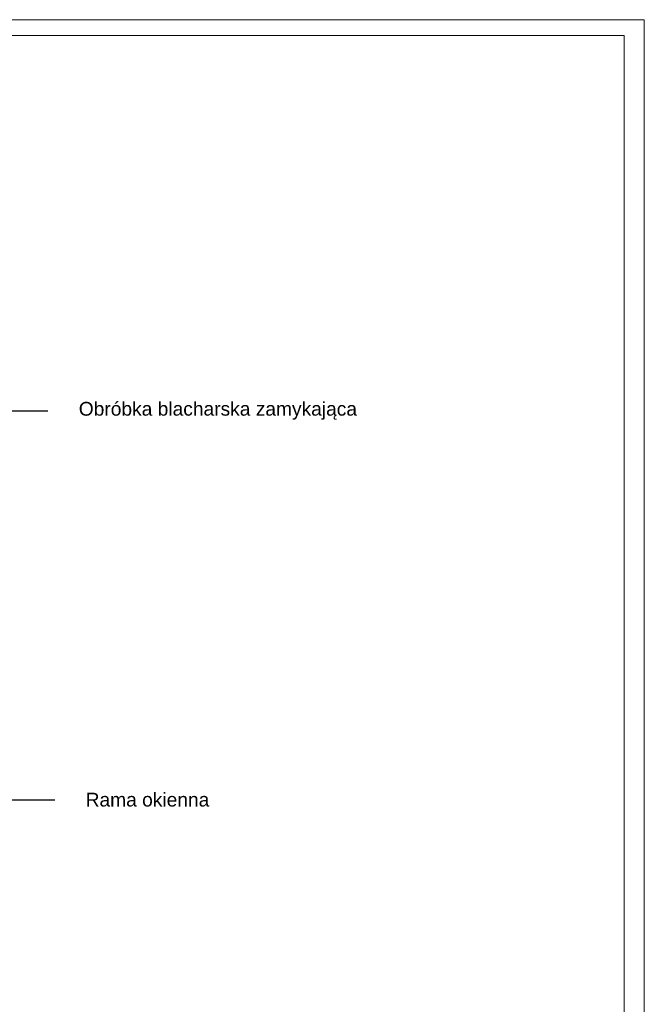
# Model space of a CAD drawing. Extents: x 5465377 to 5465550, y 5925276 to 5925338.
# Tile 151 of 182: x 5465447.34 to 5465449.16, y 5925320.59 to 5925323.46. Entities that reach past the tile are written whole.
import ezdxf

# ---------------------------------------------------------------- set-up
doc = ezdxf.new("R2010")
doc.units = 0
doc.header["$MEASUREMENT"] = 0
for name, color, linetype, lineweight in [('Opisy - Etykiety_Nr_pióra__141_Nr_Pióra__141', 7, 'Continuous', 0), ('Opisy - Etykiety_Nr_pióra__141_Nr_Pióra__7', 7, 'Continuous', 35), ('zzz_elewacje_Nr_pióra__141_Nr_Pióra__141', 7, 'Continuous', 0)]:
    doc.layers.add(name, color=color, linetype=linetype, lineweight=lineweight)
doc.styles.add('GENERATED_STYLE_1', font='arial.ttf')
doc.dimstyles.new('GENERATED_STYLE__15', dxfattribs={"dimtxt": 0.18, "dimasz": 0.025285, "dimexe": 0.18, "dimexo": 0.0625, "dimgap": 0.09, "dimtad": 0, "dimtih": 1, "dimtoh": 1, "dimdec": 4, "dimzin": 0, "dimdsep": 46, "dimcen": 0.09, "dimadec": 0, "dimazin": 0, "dimtfac": 1, "dimtdec": 4, "dimtmove": 0, "dimatfit": 3, "dimldrblk": 'ARROWHEAD_5', "dimfxl": 0, "dimtolj": 1, "dimtzin": 0, "dimarcsym": 0})

# ---------------------------------------------------------------- blocks, each defined once
blk = doc.blocks.new('ARROWHEAD_5')
at = {"linetype": 'Continuous'}
blk.add_line((0, 0), (-1, 0), dxfattribs=at)
blk.add_solid([(-1, 0.2679), (0, 0), (-1, -0.2679), (-1, 0.2679)], dxfattribs=at)

msp = doc.modelspace()

# ---------------------------------------------------------------- linework, layer by layer
at = {"layer": 'zzz_elewacje_Nr_pióra__141_Nr_Pióra__141', "linetype": 'Continuous', "flags": 128}
for points in [[(5465441.0354, 5925323.4578), (5465449.1553, 5925323.4578), (5465449.1553, 5925317.7244), (5465441.0354, 5925317.7244)], [(5465441.3765, 5925323.4122), (5465449.0967, 5925323.4122), (5465449.0967, 5925317.782), (5465441.3765, 5925317.782)]]:
    msp.add_lwpolyline(points, close=True, dxfattribs=at)

# ---------------------------------------------------------------- texts
at = {"layer": 'Opisy - Etykiety_Nr_pióra__141_Nr_Pióra__7', "linetype": 'Continuous', "char_height": 0.04, "attachment_point": 4, "style": 'GENERATED_STYLE_1'}
for s, insert, width in [('{Obróbka blacharska zamykająca}', (5465447.5078, 5925322.3189), 0.793236), ('{Rama okienna}', (5465447.5278, 5925321.1867), 0.352549)]:
    msp.add_mtext(s, dxfattribs=dict(at, insert=insert, width=width))

# ---------------------------------------------------------------- leaders
at = {"layer": 'Opisy - Etykiety_Nr_pióra__141_Nr_Pióra__141', "linetype": 'Continuous', "annotation_type": 0, "has_hookline": 1, "hookline_direction": 0}
for points, text_width in [([(5465446.6893, 5925322.276), (5465447.098, 5925322.3189), (5465447.4178, 5925322.3189)], 0.5124), ([(5465446.8149, 5925321.4371), (5465447.118, 5925321.1867), (5465447.4378, 5925321.1867)], 0.1913)]:
    msp.add_leader(points, dimstyle='GENERATED_STYLE__15', dxfattribs=dict(at, text_width=text_width))

doc.saveas('drawing.dxf')
